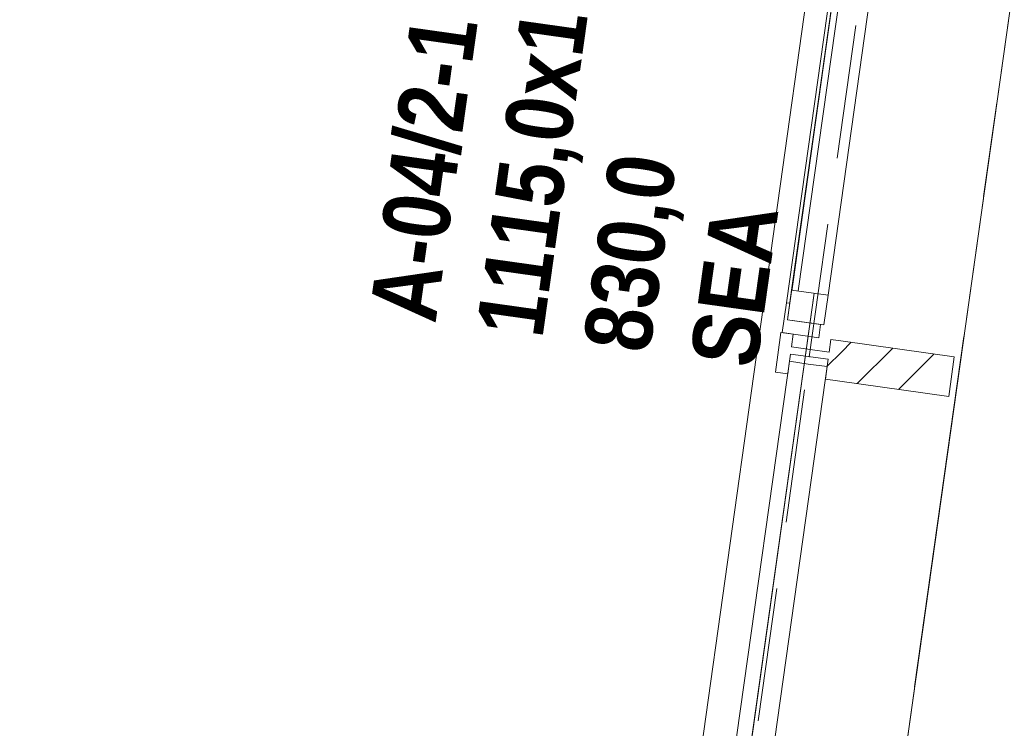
# Model space of a CAD drawing. Header units: millimetres. Extents: x 74467 to 235410, y -65 to 114857.
# Tile 152 of 256: x 120376 to 121847, y 69564 to 70624. Entities that reach past the tile are written whole.
import ezdxf
from ezdxf.enums import TextEntityAlignment as Align

# ---------------------------------------------------------------- set-up
doc = ezdxf.new("R2010")
doc.units = ezdxf.units.MM
doc.header["$MEASUREMENT"] = 0
for name, pattern in [('Katkend topelt', [1093.611073, 529.166651, -211.666656, 141.111112, -211.666656]), ('Katkend varjatud', [300, 200, -100]), ('Wipeout_Contour', [1000, 0, -1000])]:
    doc.linetypes.add(name, pattern=pattern)
for name, color, linetype in [('00 Kunstikonkursi LÜ jaoks asendi 2D', 7, 'Continuous'), ('00 Silt KLF.AR', 7, 'Continuous'), ('00 Teljed.AR', 7, 'Continuous'), ('1235 Vahelaed.AR', 7, 'Continuous'), ('1245 Klaasfassaadid.AR', 7, 'Continuous'), ('9350 Netopind.AR', 7, 'Continuous'), ('Aken', 7, 'Continuous')]:
    doc.layers.add(name, color=color, linetype=linetype)
doc.styles.add('GENERATED_STYLE_2', font='txt', dxfattribs={"width": 0.84})
doc.styles.add('GENERATED_STYLE_3', font='txt')
pattern_1 = [(45, (0, 0), (-176.7767, 176.7767), []), (45, (-35.36, 35.36), (-176.7767, 176.7767), []), (45, (-70.7, 70.7), (-176.7767, 176.7767), [])]

# ---------------------------------------------------------------- blocks, each defined once
blk = doc.blocks.new('Slab_3_1', base_point=(121939.6, 71235.9))
at = {"color": 254, "linetype": 'Wipeout_Contour', "lineweight": 0, "ltscale": 852887.361332}
blk.add_wipeout([(121939.6, 71235.9), (121462.1, 67838), (123892.6, 67793.4), (123892.6, 69575.9), (126312.6, 69575.9), (126312.6, 71235.9)], dxfattribs=at).dxf.layer = '1235 Vahelaed.AR'
at = {"layer": '1235 Vahelaed.AR', "color": 7, "linetype": 'Continuous', "lineweight": 13, "flags": 128}
blk.add_lwpolyline([(121939.6, 71235.9), (121462.1, 67838), (123892.6, 67793.4), (123892.6, 69575.9), (126312.6, 69575.9)], dxfattribs=at)
blk = doc.blocks.new('Kättepesuala_PK 107_11_1', base_point=(121690.4, 69462.9))
at = {"layer": '9350 Netopind.AR', "color": 7, "linetype": 'Continuous', "lineweight": 13, "flags": 128}
blk.add_lwpolyline([(121939.6, 71235.9), (121463.5, 67848), (123739.6, 67797.9), (123739.6, 69725.9), (123739.6, 71235.9)], close=True, dxfattribs=at)
blk = doc.blocks.new('Curtain Wall_17_1')
at = {"layer": '1245 Klaasfassaadid.AR', "linetype": 'Continuous', "lineweight": 0, "true_color": 0x000000}
h = blk.add_hatch(dxfattribs=at)
h.set_pattern_fill('Alumiinium_0001', color=178, style=0, pattern_type=2)
h.set_pattern_definition(pattern_1)
h.paths.add_polyline_path([(121513.7, 70156), (121505.3, 70096.6), (121523.7, 70094), (121526.3, 70112.8), (121518.7, 70113.9), (121521.8, 70135.7), (121529.3, 70134.6), (121531.9, 70153.4)])
h = blk.add_hatch(dxfattribs=at)
h.set_pattern_fill('Alumiinium_0001', color=178, style=0, pattern_type=2)
h.set_pattern_definition(pattern_1)
h.paths.add_polyline_path([(121521.8, 70135.7), (121518.7, 70113.9), (121526.3, 70112.8), (121554.5, 70108.8), (121557.5, 70130.6), (121529.3, 70134.6)])
h = blk.add_hatch(dxfattribs=at)
h.set_pattern_fill('Alumiinium_0001', color=178, style=0, pattern_type=2)
h.set_pattern_definition(pattern_1)
h.paths.add_polyline_path([(121557.5, 70130.6), (121554.5, 70108.8), (121582.7, 70104.9), (121580.1, 70086.1), (121598.4, 70083.5), (121606.7, 70142.9), (121588.4, 70145.5), (121585.8, 70126.7)])
h = blk.add_hatch(dxfattribs=at)
h.set_pattern_fill('Alumiinium_0001', color=178, style=0, pattern_type=2)
h.set_pattern_definition(pattern_1)
h.paths.add_polyline_path([(121606.7, 70142.9), (121598.4, 70083.5), (121764.3, 70060.2), (121772.6, 70119.6)])
at = {"layer": '1245 Klaasfassaadid.AR', "color": 7, "linetype": 'Continuous', "lineweight": 13}
for p, q in [((121513.7, 70156), (121505.3, 70096.6)), ((121513.7, 70156), (121531.9, 70153.4)), ((121531.9, 70153.4), (121529.3, 70134.6)), ((121588.4, 70145.5), (121585.8, 70126.7)), ((121526.3, 70112.8), (121523.7, 70094)), ((121772.6, 70119.6), (121764.3, 70060.2)), ((121505.3, 70096.6), (121523.7, 70094)), ((121582.7, 70104.9), (121580.1, 70086.1))]:
    blk.add_line(p, q, dxfattribs=at)
at = {"layer": '1245 Klaasfassaadid.AR', "color": 7, "linetype": 'Continuous', "lineweight": 13, "flags": 128}
for points in [[(121588.4, 70145.5), (121606.7, 70142.9), (121772.6, 70119.6)], [(121529.3, 70134.6), (121557.5, 70130.6), (121585.8, 70126.7)], [(121526.3, 70112.8), (121554.5, 70108.8), (121582.7, 70104.9)], [(121580.1, 70086.1), (121598.4, 70083.5), (121764.3, 70060.2)]]:
    blk.add_lwpolyline(points, dxfattribs=at)
blk.add_lwpolyline([(121367.7, 68984.9), (121424.2, 68977), (121584.2, 70115.8), (121527.8, 70123.7)], close=True, dxfattribs=at)
at = {"color": 254, "linetype": 'Wipeout_Contour', "lineweight": 0, "ltscale": 562665.695952}
blk.add_wipeout([(121529.6, 70219.4), (121584.1, 70211.7), (121713.5, 71132.7), (121659.1, 71140.3)], dxfattribs=at).dxf.layer = 'Aken'
at = {"color": 254, "linetype": 'Wipeout_Contour', "lineweight": 0, "ltscale": 562571.511907}
blk.add_wipeout([(121656.9, 71160.8), (121521.9, 70200.3), (121526.8, 70199.6), (121661.8, 71160.1)], dxfattribs=at).dxf.layer = 'Aken'
at = {"layer": 'Aken', "linetype": 'Continuous', "lineweight": 0, "true_color": 0x000000}
h = blk.add_hatch(dxfattribs=at)
h.set_pattern_fill('Alumiinium_0001', color=178, style=0, pattern_type=2)
h.set_pattern_definition(pattern_1)
h.paths.add_polyline_path([(121577.8, 70167.2), (121584.1, 70211.7), (121529.6, 70219.4), (121523.4, 70174.8)])
h = blk.add_hatch(dxfattribs=at)
h.set_pattern_fill('Alumiinium_0001', color=178, style=0, pattern_type=2)
h.set_pattern_definition(pattern_1)
h.paths.add_polyline_path([(121570.1, 70148.1), (121572.9, 70167.9), (121523.4, 70174.8), (121526.8, 70199.6), (121521.9, 70200.3), (121515.6, 70155.7)])
at = {"layer": 'Aken', "color": 7, "linetype": 'Continuous', "lineweight": 13}
for p, q in [((121659.1, 71140.3), (121529.6, 70219.4)), ((121584.1, 70211.7), (121713.5, 71132.7))]:
    blk.add_line(p, q, dxfattribs=at)
at = {"layer": 'Aken', "color": 7, "linetype": 'Continuous', "lineweight": 15}
blk.add_line((121539.5, 70218), (121669, 71138.9), dxfattribs=at)
at = {"layer": 'Aken', "color": 7, "linetype": 'Continuous', "lineweight": 13, "flags": 128}
blk.add_lwpolyline([(121656.9, 71160.8), (121521.9, 70200.3), (121526.8, 70199.6), (121661.8, 71160.1)], close=True, dxfattribs=at)
at = {"layer": 'Aken', "color": 7, "linetype": 'Continuous', "lineweight": 15, "flags": 128}
for points in [[(121577.8, 70167.2), (121584.1, 70211.7), (121529.6, 70219.4), (121523.4, 70174.8)], [(121570.1, 70148.1), (121572.9, 70167.9), (121523.4, 70174.8), (121526.8, 70199.6), (121521.9, 70200.3), (121515.6, 70155.7)]]:
    blk.add_lwpolyline(points, close=True, dxfattribs=at)
blk = doc.blocks.new('Curtain Wall_25_1')
at = {"layer": '1245 Klaasfassaadid.AR', "color": 7, "linetype": 'Katkend varjatud', "lineweight": 13}
for p, q in [((121556, 70119.7), (121716.1, 71258.5)), ((121396, 68980.9), (121556, 70119.7))]:
    blk.add_line(p, q, dxfattribs=at)
blk.add_point((121556, 70119.7), dxfattribs=at)
blk.add_point((121556, 70119.7), dxfattribs=at)
blk = doc.blocks.new('Standard grid marker_12')
at = {"layer": '00 Teljed.AR', "color": 252, "linetype": 'Katkend topelt', "lineweight": 13, "true_color": 0x8c8d8c}
blk.add_line((7649.2, 0), (54012.4, 0), dxfattribs=at)
at = {"layer": '00 Teljed.AR', "color": 252, "lineweight": 13, "true_color": 0x8c8d8c, "style": 'GENERATED_STYLE_3'}
for tag, p in [('AC_MarkerText_1_0', (-55.7, -25.4)), ('AC_MarkerText_1_1', (62005.9, -25.4))]:
    blk.add_attdef(tag, text='', height=200, rotation=278, dxfattribs=at).set_placement(p, align=Align.TOP_CENTER)

msp = doc.modelspace()

# ---------------------------------------------------------------- block references
at = {"layer": '1235 Vahelaed.AR', "color": 7, "linetype": 'Continuous', "lineweight": 13}
msp.add_blockref('Slab_3_1', (121939.6, 71235.9), dxfattribs=at)

# ---------------------------------------------------------------- next in the draw order: linework, layer by layer
at = {"layer": '9350 Netopind.AR', "color": 153, "linetype": 'Continuous', "lineweight": 0, "true_color": 0x7da59c, "flags": 128}
msp.add_lwpolyline([(121939.6, 71235.9), (121463.5, 67848), (123739.6, 67797.9), (123739.6, 69725.9), (123739.6, 71235.9)], close=True, dxfattribs=at)

# ---------------------------------------------------------------- next in the draw order: block references
at = {"layer": '9350 Netopind.AR', "color": 7, "linetype": 'Continuous', "lineweight": 13}
msp.add_blockref('Kättepesuala_PK 107_11_1', (121690.4, 69462.9), dxfattribs=at)

# ---------------------------------------------------------------- next in the draw order: wipeouts: each hides what was drawn before it
at = {"color": 254, "linetype": 'Wipeout_Contour', "lineweight": 0, "ltscale": 1079437.669537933}
msp.add_wipeout([(97704, 70132.8), (98144.5, 70071.1), (100635.8, 87858.8), (121333.8, 84960), (118963.7, 68037.1), (119411.7, 68027.3), (121836.4, 85338.7), (100257, 88361.1)], dxfattribs=at).dxf.layer = '00 Kunstikonkursi LÜ jaoks asendi 2D'

# ---------------------------------------------------------------- next in the draw order: wipeouts: each hides what was drawn before it
at = {"color": 254, "linetype": 'Wipeout_Contour', "lineweight": 0, "ltscale": 557041.510461}
msp.add_wipeout([(119894.5, 71474), (119411.7, 68027.3), (121252.7, 67999.5), (121704.1, 71219.9)], dxfattribs=at).dxf.layer = '00 Kunstikonkursi LÜ jaoks asendi 2D'

# ---------------------------------------------------------------- next in the draw order: linework, layer by layer
at = {"layer": '00 Kunstikonkursi LÜ jaoks asendi 2D', "color": 63, "linetype": 'Continuous', "lineweight": 13, "true_color": 0xbcc992}
msp.add_line((121252.7, 67999.5), (121704.1, 71219.9), dxfattribs=at)
at = {"layer": '00 Kunstikonkursi LÜ jaoks asendi 2D', "color": 7, "linetype": 'Continuous', "lineweight": 13, "flags": 128}
for points in [[(119894.5, 71474), (121704.1, 71219.9), (121252.7, 67999.5), (119411.7, 68027.3)], [(119411.7, 68027.3), (121252.7, 67999.5), (121704.1, 71219.9), (119894.5, 71474)], [(119894.5, 71474), (121704.1, 71219.9), (121252.7, 67999.5), (119411.7, 68027.3)], [(119894.5, 71474), (121704.1, 71219.9), (121252.7, 67999.5), (119411.7, 68027.3)], [(121631.9, 71230), (121180.2, 68000.7), (139640.4, 67681.9), (139638.7, 71250.6)]]:
    msp.add_lwpolyline(points, close=True, dxfattribs=at)

# ---------------------------------------------------------------- next in the draw order: texts
at = {"layer": '00 Silt KLF.AR', "color": 7, "linetype": 'Continuous', "lineweight": 13, "insert": (121478, 70100.4), "char_height": 100, "attachment_point": 7, "rotation": 82, "line_spacing_factor": 0.967952, "style": 'GENERATED_STYLE_2'}
msp.add_mtext('\\A1;{\\pql;\\fArial|b1|i0|c0|p34;A-04/2-1\\P\\pql;\\fArial|b1|i0|c0|p34;1115,0x1670,0\\P\\pql;\\fArial|b1|i0|c0|p34;830,0\\P\\pql;\\fArial|b1|i0|c0|p34;SEA}', dxfattribs=at)

# ---------------------------------------------------------------- next in the draw order: block references
at = {"layer": '1245 Klaasfassaadid.AR', "linetype": 'Continuous', "lineweight": 0}
msp.add_blockref('Curtain Wall_17_1', (0, 0), dxfattribs=at)

# ---------------------------------------------------------------- next in the draw order: block references
at = {"layer": '00 Teljed.AR', "color": 7, "linetype": 'Continuous', "lineweight": 13, "zscale": 1000, "rotation": 82.0000000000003}
msp.add_blockref('Standard grid marker_12', (118517.9, 46889.6), dxfattribs=at)
at = {"layer": '1245 Klaasfassaadid.AR', "linetype": 'Continuous', "lineweight": 0}
msp.add_blockref('Curtain Wall_25_1', (0, 0), dxfattribs=at)

doc.saveas('drawing.dxf')
